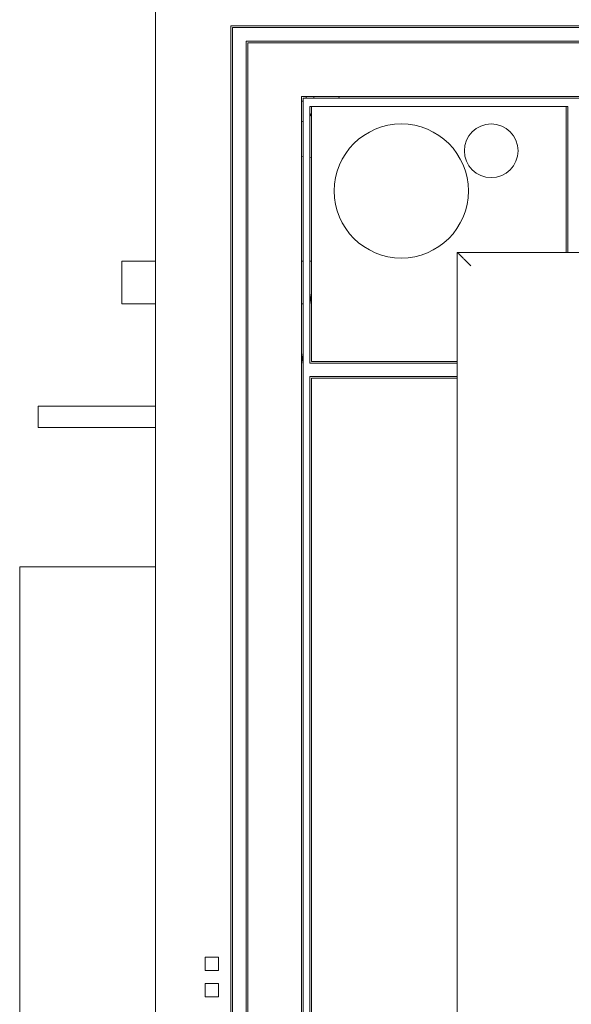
# Model space of a CAD drawing. Header units: millimetres. Extents: x -5941 to 19721, y -9230 to 6433.
# Tile 114 of 204: x 5834 to 5850, y -3424 to -3394. Entities that reach past the tile are written whole.
import ezdxf

# ---------------------------------------------------------------- set-up
doc = ezdxf.new("R2010")
doc.units = ezdxf.units.MM
doc.layers.add('GL-urzadzenia', color=6, linetype='Continuous', lineweight=20)

# ---------------------------------------------------------------- blocks, each defined once
blk = doc.blocks.new('RSen_55_ME_FB_indoor unit - vrv - cassette-wall-floor_daikin - fxza50a2veb - fully flat cassette - fully flat decoration panel_daikin_lxwxh 620x620x306 mm-5003518-bottom')
at = {"lineweight": 18}
for p, q in [((-265, 266.5), (-265, 266.5)), ((-310, 217.35), (-320, 217.35)), ((-320, 211), (-320, 217.35)), ((-266, 217.35), (-266.5, 217.35)), ((-263.5, 217.35), (-264, 217.35)), ((-320, 204.65), (-320, 211)), ((-320, 204.65), (-310, 204.65)), ((-266.5, 204.65), (-266, 204.65)), ((-264, 204.65), (-263.96, 204.65)), ((-310, 174.17), (-345, 174.17)), ((-345, 171), (-345, 174.17)), ((-345, 167.82), (-345, 171)), ((-345, 167.82), (-310, 167.82))]:
    blk.add_line(p, q, dxfattribs=at)
for start, end in [(270, 289.6344), (340.4503, 360)]:
    blk.add_arc((-266.5, 266.5), 1.5, start, end, dxfattribs=at)
blk = doc.blocks.new('RSen_55_ME_FB_SOg - fxza50a2veb - fully flat decoration panel - SH_daikin_tbq - standard-4997338-bottom')
at = {"lineweight": 18}
for p, q in [((-310, 300), (-310, -300)), ((-287.5, 287.5), (-287.5, -287.5)), ((287.5, 287.5), (-287.5, 287.5)), ((287, 287), (-287, 287)), ((-287, 287), (-287, -287)), ((-287, 287), (-287, 287)), ((-283, 283), (283, 283)), ((-283, -283), (-283, 283)), ((-282.5, 282.5), (-282.5, 282.5)), ((-282.5, 282.5), (282.5, 282.5)), ((-282.5, -282.5), (-282.5, 282.5)), ((-266.5, -266.5), (-266.5, 266.5)), ((-266.5, 266.5), (266.5, 266.5)), ((266, 266), (-266, 266)), ((-266, 266), (-266, -266)), ((-266, 266), (-266, 266)), ((-262.75, 266.5), (-262.82, 266)), ((-255.34, 266), (-255.27, 266.5)), ((-264, 187), (-264, 263.5)), ((-264, 263.5), (-187, 263.5)), ((-187.5, 263.5), (-263.5, 263.5)), ((-263.5, 263.5), (-263.5, 187.5)), ((-187.5, 222.14), (-187.5, 263.5)), ((-187, 263.5), (-187, 222.14)), ((-266.5, 248.69), (-266, 248.62)), ((-264, 248.33), (-263.5, 248.26)), ((-187.5, 220), (-187.5, 222.14)), ((-187, 222.14), (-187, 220)), ((-220, 220), (-220, -220)), ((-220, -220), (-220, 220)), ((-220, 220), (220, 220)), ((-264, 204.35), (-263.5, 207.91)), ((-266.5, 186.56), (-266, 190.12)), ((-222.14, 187), (-264, 187)), ((-263.5, 187.5), (-222.14, 187.5)), ((-222.14, 187.5), (-220, 187.5)), ((-220, 187), (-222.14, 187)), ((-264, -183), (-264, 183)), ((-264, 183), (-222.14, 183)), ((-263.5, 182.5), (-263.5, -182.5)), ((-222.14, 182.5), (-263.5, 182.5)), ((-263.5, 182.5), (-263.5, 182.5)), ((-222.14, 183), (-220, 183)), ((-220, 182.5), (-222.14, 182.5)), ((-310, 126.25), (-350.5, 126.25)), ((-350.5, 126.25), (-350.5, -175)), ((-350.5, 126.25), (-350.5, 126.25)), ((-295.23, 5.9), (-295.23, 9.9)), ((-295.23, 9.9), (-291.23, 9.9)), ((-291.23, 9.9), (-291.23, 5.9)), ((-291.23, 5.9), (-295.23, 5.9)), ((-295.23, -2), (-295.23, 2)), ((-295.23, 2), (-291.23, 2)), ((-291.23, 2), (-291.23, -2)), ((-291.23, -2), (-295.23, -2))]:
    blk.add_line(p, q, dxfattribs=at)
for centre, radius, start, end in [((-267.07, 262.71), 3.75, 325.3597, 343.6013), ((-267.07, 262.71), 3.75, 278.7352, 286.6709), ((-236.7, 238.29), 20, 90, 270), ((-236.7, 238.29), 20, 270, 90), ((-209.88, 250.28), 8, 90, 270), ((-209.88, 250.28), 8, 270, 90)]:
    blk.add_arc(centre, radius, start, end, dxfattribs=at)
blk.add_open_spline([(-216, 216), (-216.35, 216.36), (-216.87, 216.87), (-217.54, 217.53), (-217.93, 217.93), (-218.22, 218.22), (-218.51, 218.51), (-218.77, 218.77), (-219.01, 219.01), (-219.23, 219.23), (-219.47, 219.47), (-219.71, 219.71), (-219.93, 219.93), (-220, 220), (-220, 220)], degree=3, knots=[0, 0, 0, 0, 0.166667, 0.25, 0.333333, 0.375, 0.416667, 0.5, 0.541667, 0.583333, 0.666667, 0.75, 0.833333, 1, 1, 1, 1], dxfattribs=at)
blk = doc.blocks.new('2658cea6-5bf1-4a8d-8ecb-1a42f1d0a86a')
at = {"lineweight": 18}
for name in ['RSen_55_ME_FB_SOg - fxza50a2veb - fully flat decoration panel - SH_daikin_tbq - standard-4997338-bottom', 'RSen_55_ME_FB_indoor unit - vrv - cassette-wall-floor_daikin - fxza50a2veb - fully flat cassette - fully flat decoration panel_daikin_lxwxh 620x620x306 mm-5003518-bottom']:
    blk.add_blockref(name, (0, 0), dxfattribs=at)
blk = doc.blocks.new('116a95a6-ef70-443d-9a1b-21b416471860')
at = {"layer": 'GL-urzadzenia', "xscale": 0.1, "yscale": 0.1, "zscale": 0.1}
blk.add_blockref('2658cea6-5bf1-4a8d-8ecb-1a42f1d0a86a', (35.05, -31), dxfattribs=at)

msp = doc.modelspace()

# ---------------------------------------------------------------- block references
at = {"layer": 'GL-urzadzenia'}
msp.add_blockref('116a95a6-ef70-443d-9a1b-21b416471860', (5833.982, -3392.085), dxfattribs=at)

doc.saveas('drawing.dxf')
